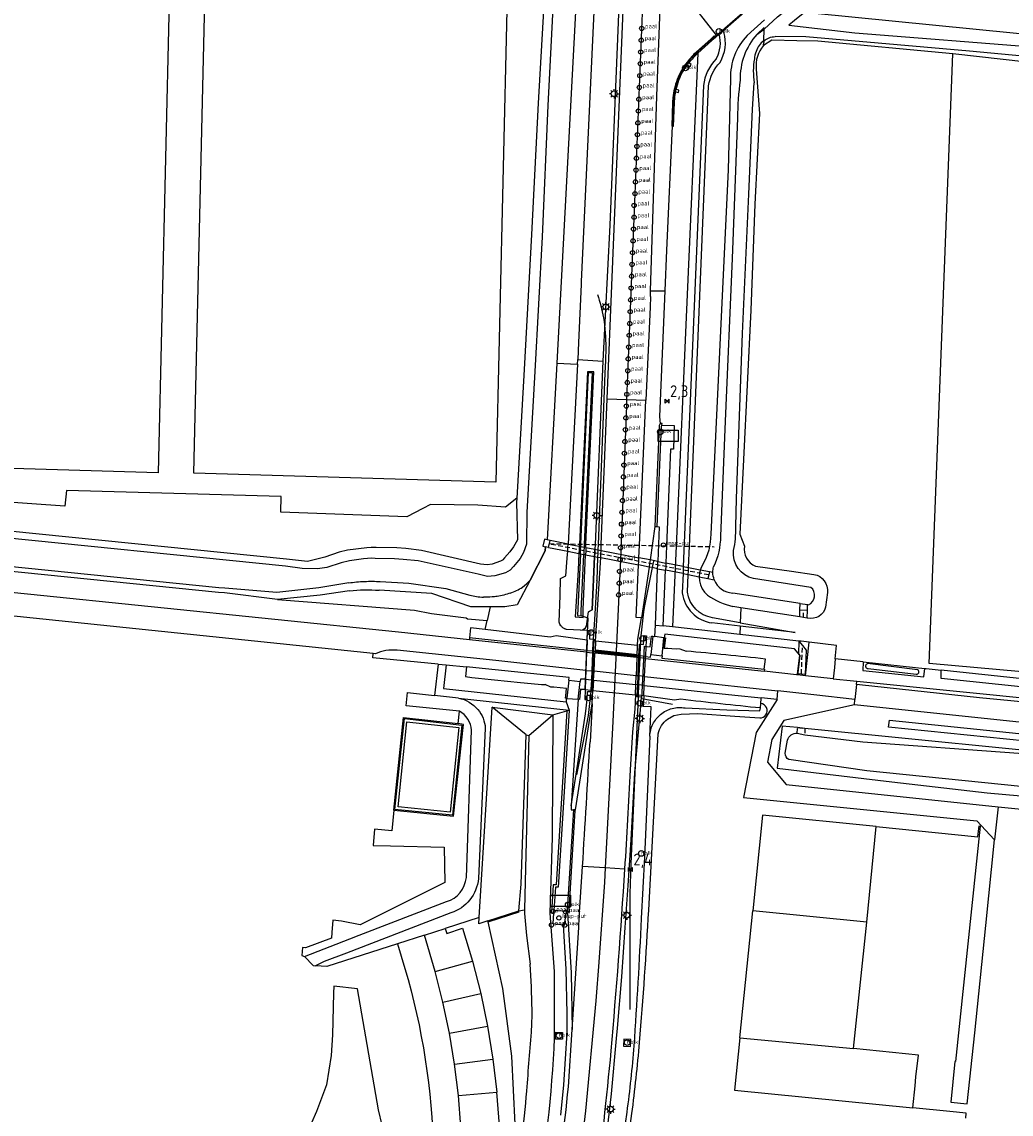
# Model space of a CAD drawing. Extents: x 165936 to 168762, y 445225 to 450407.
# Tile 52 of 68: x 168104 to 168313, y 448683 to 448915. Entities that reach past the tile are written whole.
import ezdxf
from ezdxf.enums import TextEntityAlignment as Align

# ---------------------------------------------------------------- set-up
doc = ezdxf.new("R2010")
doc.units = 0
doc.header["$LTSCALE"] = 4
doc.linetypes.add('STIPPELFIJN', pattern=[0.375, 0.25, -0.125])
doc.layers.get('0').update_dxf_attribs({"linetype": 'CONTINUOUS'})
for name, color, linetype in [('G_BTD', 3, 'CONTINUOUS'), ('G_KWDUPM1', 11, 'ByLayer'), ('G_OTD', 32, 'CONTINUOUS'), ('G_OWG', 6, 'CONTINUOUS'), ('G_OWGM1', 11, 'ByLayer'), ('G_OWT', 6, 'CONTINUOUS'), ('G_PND', 1, 'CONTINUOUS'), ('G_WGD', 7, 'CONTINUOUS'), ('G_WGDM1', 11, 'ByLayer'), ('G_WGI', 1, 'CONTINUOUS'), ('G_WTD', 5, 'CONTINUOUS'), ('LKWDUP', 5, 'CONTINUOUS'), ('LSHD', 3, 'CONTINUOUS'), ('LWGI', 7, 'CONTINUOUS'), ('PPALHM', 10, 'CONTINUOUS')]:
    doc.layers.add(name, color=color, linetype=linetype)
doc.layers.add('G_WGDM1_A1', color=11, linetype='CONTINUOUS', lineweight=70)
for name, color, linetype, true_color in [('PPAL', 7, 'CONTINUOUS', 0xbd2877), ('PPUT', 7, 'CONTINUOUS', 0xbd2877), ('PSTM', 7, 'CONTINUOUS', 0xde7233)]:
    doc.layers.add(name, color=color, linetype=linetype, true_color=true_color)
doc.styles.add('ISO', font='ISO')

# ---------------------------------------------------------------- blocks, each defined once
blk = doc.blocks.new('kolk')
at = {"color": 0}
blk.add_circle((0, 0), 0.6, dxfattribs=at)
at = {"color": 0, "linetype": 'Continuous', "style": 'ISO'}
blk.add_attdef('KOLK', (-0.04, -0.26), '', height=0.8, dxfattribs=at)
blk = doc.blocks.new('klok')
at = {"color": 0}
blk.add_circle((0, 0), 0.45, dxfattribs=at)
at = {"style": 'ISO'}
blk.add_attdef('KLOK', (0.7, 0), '', height=0.9, dxfattribs=at)
blk = doc.blocks.new('abri')
at = {"color": 0}
for p, q in [((-2.1, 1.2), (2.1, 1.2)), ((-2.1, -1.2), (-2.1, 1.2)), ((2.1, 1.2), (2.1, -1.2)), ((2.1, -1.2), (-2.1, -1.2))]:
    blk.add_line(p, q, dxfattribs=at)
at = {"color": 0, "linetype": 'Continuous', "style": 'ISO', "flags": 2}
blk.add_attdef('ABRI', text='', height=0.8, dxfattribs=at).set_placement((0, 0), align=Align.MIDDLE_CENTER)
blk = doc.blocks.new('kilometerpaal')
at = {"color": 0}
for p, q in [((-0.44, 0.44), (0.44, -0.44)), ((-0.44, -0.44), (-0.44, 0.44)), ((0.44, 0.44), (-0.44, -0.44)), ((0.44, -0.44), (0.44, 0.44))]:
    blk.add_line(p, q, dxfattribs=at)
at = {"color": 0, "style": 'ISO'}
blk.add_attdef('KILOMETERPAAL', (0.59, 0.87), '', height=2.5, dxfattribs=at)
blk = doc.blocks.new('verkeersteller')
at = {"color": 0}
blk.add_circle((0, 0), 0.45, dxfattribs=at)
at = {"color": 0, "style": 'ISO'}
blk.add_attdef('VERKEERSTELLER', (0.7, 0), '', height=0.9, dxfattribs=at)
blk = doc.blocks.new('lichtmast')
at = {"color": 0}
for p, q in [((-0.6, 0), (-1, 0)), ((-0.71, 0.71), (-0.42, 0.42)), ((0, 0.6), (0, 1)), ((0.42, 0.42), (0.71, 0.71)), ((0.6, 0), (1, 0)), ((-0.42, -0.42), (-0.71, -0.71)), ((0, -0.6), (0, -1)), ((0.42, -0.42), (0.71, -0.71))]:
    blk.add_line(p, q, dxfattribs=at)
blk.add_circle((0, 0), 0.6, dxfattribs=at)

msp = doc.modelspace()

# ---------------------------------------------------------------- linework, layer by layer
at = {"layer": 'G_BTD', "linetype": 'Continuous', "transparency": 33554687}
for points in [[(168132.645, 448819.199), (168068.572, 448821.104), (168070.945, 448921.125), (168134.981, 448919.288), (168132.645, 448819.199)], [(168204.262, 448817.218), (168140.189, 448819.123), (168142.562, 448919.144), (168206.598, 448917.307), (168204.262, 448817.218)], [(168208.704, 448813.827), (168206.256, 448811.958), (168200.426, 448812.388), (168190.359, 448812.508), (168188.737, 448811.652), (168185.372, 448809.867), (168158.623, 448810.912), (168158.73, 448814.218), (168113.187, 448815.467), (168112.869, 448812.156), (168098.782, 448813.158), (168088.048, 448814.017), (168073.405, 448816.453), (168043.878, 448818.209), (168023.607, 448818.953), (168016.707, 448825.293), (168013.579, 448826.86), (167982.334, 448827.784), (167956.203, 448828.422), (167931.913, 448829.437), (167901.994, 448829.69), (167877.436, 448830.553), (167858.982, 448831.327)], [(168157.938, 448792.333), (168186.97, 448790.126), (168190.564, 448789.378), (168197.918, 448788.447), (168198.223, 448788.277), (168202.383, 448787.903)], [(168203.013, 448790.807), (168202.383, 448787.903)], [(168202.004, 448785.97), (168202.383, 448787.903)], [(168223.602, 448783.719), (168223.689, 448785.791)], [(168389.453, 448767.756), (168389.657, 448767.712), (168389.847, 448767.628), (168390.015, 448767.505), (168390.154, 448767.35), (168390.258, 448767.17), (168390.322, 448766.971), (168390.343, 448766.764), (168390.321, 448766.557), (168390.256, 448766.36), (168390.151, 448766.18), (168390.011, 448766.026), (168389.842, 448765.904), (168389.651, 448765.821), (168389.447, 448765.778), (168389.239, 448765.78), (168365.483, 448768.642), (168298.637, 448775.593), (168298.677, 448777.361)], [(168235.607, 448771.927), (168235.485, 448769.667)], [(168263.863, 448771.15), (168259.447, 448764.134), (168256.766, 448750.399), (168306.202, 448745.448), (168309.999, 448741.431)], [(168196.227, 448766.069), (168196.517, 448768.679)], [(168200.685, 448724.919), (168203.482, 448769.502)], [(168210.659, 448763.648), (168203.482, 448769.502)], [(168203.482, 448769.502), (168216.314, 448767.925)], [(168240.612, 448766.992), (168241.98, 448767.745), (168243.51, 448768.054), (168247.044, 448768.195), (168254.889, 448767.632), (168260.206, 448767.25)], [(168244.369, 448769.367), (168253.208, 448768.996), (168260.193, 448768.726), (168260.321, 448769.361)], [(168209.101, 448726.359), (168209.592, 448731.983), (168210.659, 448763.648)], [(168210.659, 448763.648), (168211.254, 448763.535)], [(168236.667, 448726.509), (168238.689, 448763.886)], [(168182.627, 448747.679), (168182.22, 448743.313), (168178.546, 448743.636), (168178.218, 448740.221), (168181.922, 448740.125), (168193.292, 448739.829), (168193.442, 448732.328), (168175.442, 448723.404), (168171.491, 448724.162), (168169.685, 448724.357), (168169.491, 448721.757), (168169.41, 448720.535), (168163.91, 448718.527), (168163.268, 448718.59), (168163.081, 448716.915), (168163.663, 448716.686)], [(168310.724, 448748.415), (168309.999, 448741.431)], [(168284.867, 448744.224), (168260.788, 448746.622), (168258.736, 448726.374)], [(168282.933, 448723.964), (168284.867, 448744.224)], [(168284.867, 448744.224), (168306.441, 448742.063), (168306.684, 448744.364), (168306.94, 448744.337), (168301.67, 448694.423), (168301.574, 448694.433), (168300.679, 448685.766), (168304.172, 448685.443), (168305.783, 448700.455), (168308.11, 448723.218), (168309.999, 448741.431)], [(168202.567, 448724.251), (168209.101, 448726.359)], [(168202.641, 448724.021), (168209.181, 448726.131), (168209.101, 448726.359)], [(168209.101, 448726.359), (168210.348, 448726.595)], [(168255.988, 448699.406), (168258.736, 448726.374)], [(168282.933, 448723.964), (168258.736, 448726.374)], [(168280.097, 448697.132), (168282.933, 448723.964)], [(168183.42, 448719.342), (168168.381, 448714.562), (168166.032, 448714.68)], [(168255.988, 448699.406), (168254.87, 448688.295), (168292.677, 448684.587)], [(168255.988, 448699.406), (168280.097, 448697.132)], [(168292.677, 448684.587), (168293.162, 448689.252), (168293.322, 448691.186), (168293.818, 448695.777), (168280.097, 448697.132)], [(168303.888, 448682.376), (168303.991, 448683.484), (168300.506, 448683.815), (168292.677, 448684.587)], [(168198.073, 448522.082), (168205.379, 448545.998), (168209.497, 448560.68), (168213.898, 448578.118), (168219.362, 448601.827), (168224.089, 448624.267), (168227.427, 448642.112), (168227.911, 448645.225), (168233.075, 448683.358)]]:
    msp.add_lwpolyline(points, dxfattribs=at)
for points in [[(168261.607, 448769.455, 0.256784), (168260.401, 448770.308)], [(168237.544, 448765.93, -0.1030044), (168239.179, 448767.983)], [(168239.179, 448767.983, -0.1085091), (168241.622, 448769.244)], [(168241.622, 448769.244, -0.1081131), (168244.369, 448769.367)], [(168260.206, 448767.25, 0.2502378), (168261.49, 448767.911)], [(168261.49, 448767.911, 0.2713852), (168261.607, 448769.455)], [(168236.868, 448763.395, -0.103268), (168237.544, 448765.93)], [(168238.689, 448763.886, -0.0911942), (168239.367, 448765.615)], [(168239.367, 448765.615, -0.0907708), (168240.612, 448766.992)], [(168234.713, 448698.455, 0.0067745), (168236.667, 448726.509)], [(168233.075, 448683.358, 0.012588), (168234.713, 448698.455)]]:
    msp.add_lwpolyline(points, format="xyb", dxfattribs=at)
at = {"layer": 'G_KWDUPM1', "transparency": 33554687}
for points in [[(168219.476, 448802.597), (168221.854, 448802.135)], [(168219.556, 448804.126), (168221.926, 448803.665)], [(168221.926, 448803.665), (168222.23, 448803.606)], [(168222.23, 448803.606), (168222.965, 448803.463)], [(168223.323, 448803.393), (168222.965, 448803.463)], [(168223.323, 448803.393), (168225.233, 448803.021)], [(168225.233, 448803.021), (168225.881, 448802.895), (168226.551, 448802.765)], [(168226.551, 448802.765), (168234.581, 448801.202)], [(168221.854, 448802.135), (168222.161, 448802.076)], [(168222.161, 448802.076), (168222.895, 448801.933)], [(168223.254, 448801.863), (168222.895, 448801.933)], [(168223.254, 448801.863), (168225.169, 448801.492)], [(168225.169, 448801.492), (168225.82, 448801.365), (168226.483, 448801.236)], [(168226.483, 448801.236), (168234.514, 448799.676)], [(168236.961, 448800.739), (168234.581, 448801.202)], [(168238.604, 448800.419), (168236.961, 448800.739)], [(168238.604, 448800.419), (168240.288, 448800.091)], [(168236.736, 448799.245), (168234.514, 448799.676)], [(168238.542, 448798.894), (168237.403, 448799.115), (168236.736, 448799.245)], [(168238.542, 448798.894), (168240.225, 448798.567)], [(168243.928, 448797.848), (168240.225, 448798.567)], [(168243.991, 448799.37), (168240.288, 448800.091)], [(168243.928, 448797.848), (168245.033, 448797.633)], [(168243.991, 448799.37), (168245.096, 448799.155)], [(168245.096, 448799.155), (168247.596, 448798.669), (168249.532, 448798.292)], [(168249.532, 448798.292), (168249.373, 448797.556), (168249.214, 448796.821)], [(168249.532, 448798.292), (168250.256, 448798.135)], [(168245.033, 448797.633), (168247.343, 448797.184), (168249.214, 448796.821)], [(168249.214, 448796.821), (168250.559, 448796.53)], [(168268.719, 448790.16), (168268.748, 448791.524)], [(168270.306, 448790.126), (168270.331, 448791.279)], [(168268.666, 448788.676), (168268.719, 448790.16)], [(168268.719, 448790.16), (168270.306, 448790.126)], [(168270.246, 448788.432), (168270.306, 448790.126)], [(168268.482, 448783.533), (168268.386, 448780.862)], [(168268.482, 448783.533), (168269.242, 448782.575), (168270.003, 448781.616)], [(168270.003, 448781.616), (168269.822, 448776.521)], [(168268.386, 448780.862), (168268.677, 448780.498), (168268.242, 448776.841)], [(168268.242, 448776.841), (168268.236, 448776.67)], [(168268.236, 448776.67), (168268.329, 448776.661), (168269.029, 448776.596), (168269.822, 448776.521)]]:
    msp.add_lwpolyline(points, dxfattribs=at)
at = {"layer": 'G_OTD', "linetype": 'Continuous', "transparency": 33554687}
for points in [[(168362.599, 448901.146), (168356.453, 448814.761), (168354.177, 448805.942), (168353.706, 448773.641), (168296.134, 448778.803), (168301.109, 448908.035)], [(168282.103, 448779.122), (168276.192, 448779.75)], [(168295.186, 448777.733), (168295.494, 448777.7), (168298.677, 448777.361)], [(168365.656, 448770.224), (168361.914, 448770.623), (168353.675, 448771.501), (168298.677, 448777.361)], [(168182.627, 448747.679), (168184.648, 448767.312), (168196.227, 448766.069)], [(168182.627, 448747.679), (168195.228, 448746.438), (168197.368, 448765.878), (168196.227, 448766.069)], [(168194.53, 448747.257), (168183.501, 448748.428), (168185.377, 448766.403), (168196.426, 448765.236), (168194.53, 448747.257)], [(168200.685, 448724.919), (168193.519, 448722.603)], [(168202.567, 448724.251), (168200.603, 448723.617), (168200.685, 448724.919)], [(168202.641, 448724.021), (168202.567, 448724.251)], [(168202.572, 448667.841), (168208.065, 448669.066), (168207.966, 448669.306), (168207.745, 448669.304), (168208.316, 448681.12), (168207.654, 448695.514), (168205.694, 448709.892), (168202.641, 448724.021)], [(168189.104, 448721.17), (168183.42, 448719.342)], [(168183.42, 448719.342), (168184.965, 448714.141)]]:
    msp.add_lwpolyline(points, dxfattribs=at)
msp.add_lwpolyline([(168184.965, 448714.141, -0.0665992), (168190.974, 448675.177)], format="xyb", dxfattribs=at)
at = {"layer": 'G_OWG', "linetype": 'Continuous', "transparency": 33554687}
for points in [[(168226.135, 448940.958), (168231.232, 448940.958), (168230.018, 448911.296), (168228.388, 448871.701), (168226.897, 448842.872)], [(168252.241, 448913.015), (168261.459, 448921.126)], [(168251.54, 448912.398), (168251.445, 448912.314), (168251.028, 448911.979)], [(168252.241, 448913.015), (168251.54, 448912.398)], [(168251.54, 448912.398), (168251.563, 448912.318), (168251.586, 448912.239)], [(168252.343, 448912.906), (168252.241, 448913.015)], [(168252.585, 448912.647), (168252.343, 448912.906)], [(168247.048, 448908.174), (168244.588, 448852.233), (168242.651, 448808.401), (168241.685, 448786.546)], [(168247.064, 448908.527), (168247.048, 448908.174)], [(168248.243, 448901.313), (168243.991, 448799.37)], [(168245.096, 448799.155), (168245.284, 448803.658), (168249.355, 448901.269)], [(168221.62, 448843.219), (168226.897, 448842.872)], [(168226.897, 448842.872), (168225.275, 448804.032), (168225.233, 448803.021)], [(168223.323, 448803.393), (168223.353, 448804.068), (168224.992, 448840.641), (168223.669, 448840.643), (168221.946, 448804.094), (168221.926, 448803.665)], [(168222.23, 448803.606), (168222.252, 448804.088), (168223.9, 448840.461), (168224.648, 448840.426), (168222.993, 448804.075), (168222.965, 448803.463)], [(168239.467, 448829.343), (168239.482, 448829.67)], [(168237.965, 448807.836), (168238.403, 448807.817)], [(168217.865, 448793.187), (168217.97, 448796.784), (168219.052, 448797.344), (168219.397, 448801.11), (168219.476, 448802.597)], [(168221.926, 448803.665), (168221.89, 448802.9), (168221.854, 448802.135)], [(168222.161, 448802.076), (168222.196, 448802.841), (168222.23, 448803.606)], [(168222.965, 448803.463), (168222.93, 448802.698), (168222.895, 448801.933)], [(168223.323, 448803.393), (168223.289, 448802.628), (168223.254, 448801.863)], [(168225.169, 448801.492), (168225.201, 448802.256), (168225.233, 448803.021)], [(168221.854, 448802.135), (168221.687, 448798.589), (168221.091, 448788.684), (168222.773, 448788.554), (168222.732, 448790.209), (168223.254, 448801.863)], [(168222.161, 448802.076), (168221.568, 448788.984), (168222.334, 448788.93), (168222.35, 448789.961), (168222.895, 448801.933)], [(168223.457, 448786.732), (168223.9, 448789.761), (168224.698, 448790.205), (168225.169, 448801.492)], [(168243.928, 448797.848), (168243.758, 448793.768)], [(168243.991, 448799.37), (168243.96, 448798.609), (168243.928, 448797.848)], [(168245.033, 448797.633), (168245.064, 448798.394), (168245.096, 448799.155)], [(168244.877, 448793.909), (168245.033, 448797.633)], [(168222.223, 448785.872), (168219.238, 448786.032), (168218.979, 448786.098), (168218.932, 448786.116), (168218.791, 448786.172), (168218.693, 448786.223), (168218.612, 448786.265), (168218.444, 448786.375), (168218.414, 448786.399), (168218.288, 448786.503), (168218.147, 448786.647), (168218.065, 448786.749), (168218.021, 448786.804), (168217.912, 448786.974), (168217.898, 448787.003), (168217.871, 448787.055), (168217.822, 448787.154), (168217.794, 448787.228), (168217.766, 448787.303), (168217.751, 448787.343), (168217.7, 448787.538), (168217.865, 448793.187)], [(168256.167, 448790.606), (168256.068, 448787.431)], [(168202.004, 448785.97), (168198.892, 448786.328), (168198.661, 448784.228)], [(168256.045, 448786.702), (168250.055, 448787.402)], [(168256.068, 448787.431), (168250.182, 448788.488)], [(168256.045, 448786.702), (168255.991, 448784.95)], [(168256.068, 448787.431), (168267.727, 448785.336), (168256.045, 448786.702)], [(168223.602, 448783.719), (168217.042, 448784.655), (168215.752, 448784.39), (168202.004, 448785.97)], [(168223.689, 448785.791), (168222.223, 448785.872)], [(168223.689, 448785.791), (168224.189, 448785.77), (168224.115, 448784.016), (168224.884, 448783.984), (168225.014, 448783.979), (168224.997, 448783.572), (168224.907, 448781.427)], [(168234.59, 448780.401), (168234.681, 448782.548), (168234.695, 448782.879), (168234.874, 448782.865), (168235.566, 448782.812), (168235.655, 448784.727), (168236.16, 448784.664), (168236.06, 448782.402)], [(168236.06, 448782.402), (168236.976, 448782.299), (168237.211, 448784.589), (168237.5, 448784.561)], [(168240.028, 448784.242), (168240.179, 448784.239), (168239.94, 448782.077), (168243.271, 448781.883), (168244.566, 448781.402)], [(168239.948, 448784.252), (168240.028, 448784.242)], [(168223.602, 448783.719), (168223.512, 448781.575)], [(168236.06, 448782.402), (168235.967, 448780.256)], [(168224.891, 448781.049), (168224.729, 448777.186)], [(168224.907, 448781.427), (168224.891, 448781.049)], [(168234.411, 448776.166), (168234.574, 448780.022)], [(168234.574, 448780.022), (168234.59, 448780.401)], [(168261.156, 448777.578), (168261.414, 448779.728)], [(168198.033, 448778.071), (168197.786, 448776.001)], [(168224.729, 448777.186), (168224.649, 448775.287)], [(168223.254, 448775.435), (168223.164, 448773.269)], [(168224.649, 448775.287), (168224.559, 448773.119)], [(168234.331, 448774.264), (168234.411, 448776.166)], [(168219.316, 448771.414), (168219.012, 448771.45), (168219.072, 448771.938), (168219.238, 448773.479), (168216.564, 448773.758), (168215.916, 448773.796), (168214.682, 448774.306)], [(168223.164, 448773.269), (168222.223, 448773.371), (168221.985, 448771.166), (168221.71, 448771.195)], [(168223.164, 448773.269), (168223.084, 448771.148), (168223.584, 448771.13)], [(168223.584, 448771.13), (168223.649, 448772.86), (168224.364, 448772.846), (168224.547, 448772.842), (168224.559, 448773.119)], [(168234.238, 448772.075), (168234.331, 448774.264)], [(168235.607, 448771.927), (168235.702, 448774.119)], [(168220.236, 448748.636), (168221.135, 448754.402), (168222.563, 448763.558), (168223.28, 448768.099), (168223.584, 448771.13)], [(168234.995, 448769.723), (168235.11, 448771.662), (168234.388, 448771.741), (168234.225, 448771.759), (168234.238, 448772.075)], [(168243.474, 448771.218), (168242.141, 448771.008), (168235.607, 448771.927)], [(168260.321, 448769.361), (168260.401, 448770.308)], [(168260.401, 448770.308), (168260.49, 448771.374), (168260.5, 448771.49)], [(168211.254, 448763.535), (168216.314, 448767.925)], [(168216.314, 448767.925), (168216.192, 448741.95), (168215.692, 448725.873), (168216.634, 448713.474), (168216.64, 448699.38)], [(168219.294, 448768.746), (168218.279, 448752.47), (168217.001, 448731.872), (168216.406, 448731.887), (168216.036, 448725.925), (168216.535, 448725.893)], [(168216.314, 448767.925), (168219.294, 448768.746)], [(168219.294, 448768.746), (168219.804, 448768.886)], [(168227.214, 448674.047), (168228.735, 448687.528), (168229.853, 448699.25), (168230.037, 448701.44), (168230.918, 448712.37), (168231.693, 448722.804), (168232.306, 448731.724), (168232.918, 448741.404), (168233.721, 448755.695), (168234.995, 448769.723)], [(168235.485, 448769.667), (168234.995, 448769.723)], [(168236.868, 448763.395), (168237.19, 448769.579), (168235.485, 448769.667)], [(168211.254, 448763.535), (168210.469, 448732.578), (168210.348, 448726.595)], [(168236.868, 448763.395), (168235.789, 448737.722), (168235.027, 448724.737)], [(168221.11, 448747.753), (168220.697, 448747.774)], [(168210.348, 448726.595), (168210.332, 448725.796), (168210.737, 448721.121), (168211.519, 448715.013)], [(168216.535, 448725.893), (168216.566, 448726.392)], [(168219.162, 448726.223), (168219.141, 448725.934)], [(168218.578, 448723.339), (168216.393, 448723.609), (168216.535, 448725.893)], [(168218.578, 448723.339), (168218.81, 448723.31), (168219.141, 448725.934)], [(168219.287, 448725.919), (168219.141, 448725.934)], [(168217.988, 448683.033), (168218.648, 448689.474), (168219.355, 448700.513), (168219.389, 448701.723), (168219.34, 448704.478), (168219.138, 448713.949), (168218.578, 448723.339)], [(168218.393, 448700.575), (168218.374, 448699.125), (168216.924, 448699.143), (168216.943, 448700.593), (168218.393, 448700.575)], [(168232.832, 448699.063), (168231.383, 448699.12), (168231.325, 448697.671), (168232.774, 448697.614), (168232.832, 448699.063)]]:
    msp.add_lwpolyline(points, dxfattribs=at)
for points in [[(168250.981, 448907.01, 0.1948551), (168251.586, 448912.239)], [(168251.777, 448906.239, 0.2069056), (168252.585, 448912.647)], [(168250.981, 448907.01, 0.1619686), (168248.243, 448901.313)], [(168249.355, 448901.269, -0.1590341), (168251.777, 448906.239)], [(168239.482, 448829.67, 0.1529711), (168239.149, 448829.609)], [(168243.758, 448793.768, 0.3353865), (168250.055, 448787.402)], [(168250.182, 448788.488, -0.334329), (168244.877, 448793.909)], [(168222.223, 448785.872, 0.2998909), (168223.457, 448786.732)], [(168261.414, 448779.728, 0.006406), (168244.566, 448781.402)], [(168197.786, 448776.001, 0.0046518), (168208.762, 448774.828)], [(168208.762, 448774.828, 0.0047228), (168214.682, 448774.306)], [(168260.321, 448769.361, -0.0069455), (168243.474, 448771.218)], [(168219.287, 448725.919, 0.0660015), (168219.425, 448725.932)], [(168235.027, 448724.737, -0.0082988), (168233.485, 448697.737)], [(168211.912, 448705.436, 0.0118007), (168211.519, 448715.013)], [(168211.769, 448700.608, 0.0234091), (168211.912, 448705.436)], [(168210.735, 448687.386, 0.0007517), (168211.769, 448700.608)], [(168216.64, 448699.38, -0.0287), (168212.785, 448663.525)], [(168233.485, 448697.737, -0.0158274), (168231.992, 448683.645)], [(168210.569, 448685.552, 0.0054083), (168210.735, 448687.386)], [(168209.446, 448674.967, 0.0021784), (168210.569, 448685.552)], [(168231.992, 448683.645, -0.0009002), (168226.718, 448645.993)]]:
    msp.add_lwpolyline(points, format="xyb", dxfattribs=at)
at = {"layer": 'G_OWGM1', "transparency": 33554687}
for points in [[(168234.262, 448782.592), (168225.392, 448783.53)], [(168223.512, 448781.575), (168224.76, 448781.443), (168224.907, 448781.427)], [(168224.907, 448781.427), (168225.278, 448781.388)], [(168234.59, 448780.401), (168234.177, 448780.445)], [(168235.967, 448780.256), (168234.755, 448780.384), (168234.59, 448780.401)], [(168223.164, 448773.269), (168224.397, 448773.136), (168224.559, 448773.119)], [(168224.559, 448773.119), (168224.837, 448773.089)], [(168224.837, 448773.089), (168233.848, 448772.117)], [(168234.238, 448772.075), (168233.848, 448772.117)], [(168235.607, 448771.927), (168234.402, 448772.057), (168234.238, 448772.075)]]:
    msp.add_lwpolyline(points, dxfattribs=at)
at = {"layer": 'G_OWT', "linetype": 'Continuous', "transparency": 33554687}
for points in [[(168226.135, 448940.958), (168225.881, 448935.102), (168222.358, 448859.793), (168222.328, 448859.159), (168221.753, 448846.87), (168221.62, 448843.219)], [(168214.593, 448922.166), (168213.203, 448897.621), (168211.816, 448869.733), (168210.218, 448841.148), (168208.704, 448813.827)], [(168278.087, 448922.735), (168271.196, 448916.775), (168365.927, 448907.334), (168479.974, 448897.689), (168573.686, 448889.855), (168685.686, 448879.91)], [(168261.196, 448915.251), (168257.514, 448911.945)], [(168262.762, 448910.975), (168261.024, 448909.821)], [(168261.024, 448909.821), (168261.024, 448909.83), (168261.044, 448910.44)], [(168261.057, 448910.842), (168261.044, 448910.44)], [(168301.109, 448908.035), (168272.478, 448910.736), (168268.083, 448910.844), (168262.762, 448910.975)], [(168362.599, 448901.146), (168301.109, 448908.035)], [(168259.468, 448904.792), (168260.169, 448895.436), (168259.141, 448876.146), (168258.286, 448853.706), (168255.972, 448806.211), (168256.95, 448803.662)], [(168253.978, 448902.76), (168253.531, 448883.454), (168249.803, 448806.188)], [(168217.155, 448842.442), (168221.57, 448842.267)], [(168221.57, 448842.267), (168219.557, 448804.139), (168219.556, 448804.126)], [(168221.57, 448842.267), (168221.62, 448843.219)], [(168205.617, 448800.723), (168205.198, 448800.459), (168203.479, 448799.856), (168202.424, 448799.701), (168200.963, 448799.828), (168188.489, 448802.762), (168185.146, 448803.16), (168183.258, 448803.283), (168178.832, 448803.398), (168177.831, 448803.398), (168176.858, 448803.33), (168172.777, 448802.805), (168171, 448802.406), (168167.977, 448801.31), (168164.277, 448800.423), (168159.843, 448800.909), (168094.071, 448807.584), (167968.184, 448820.298), (167858.982, 448831.327)], [(168157.938, 448792.333), (168146.682, 448793.751), (168145.415, 448793.865), (167956.72, 448812.973)], [(168208.704, 448813.827), (168208.652, 448812.892), (168208.801, 448805.042), (168207.952, 448803.551), (168207.192, 448802.484), (168206.091, 448801.165), (168205.724, 448800.791), (168205.617, 448800.723)], [(168215.749, 448804.867), (168215.157, 448805.002)], [(168215.411, 448803.387), (168215.749, 448804.867)], [(168219.556, 448804.126), (168215.749, 448804.867)], [(168215.411, 448803.387), (168214.796, 448803.532)], [(168215.411, 448803.387), (168219.476, 448802.597)], [(168219.476, 448802.597), (168219.516, 448803.362), (168219.556, 448804.126)], [(168259.292, 448799.426), (168266.951, 448798.333), (168271.677, 448797.692)], [(168211.483, 448796.47), (168208.753, 448791.21), (168206.113, 448790.802), (168203.013, 448790.807)], [(168173.211, 448794.212), (168166.963, 448793.26), (168157.938, 448792.333)], [(168203.013, 448790.807), (168198.937, 448790.814), (168190.645, 448793.621), (168179.521, 448794.314)], [(168274.525, 448793.815), (168274.142, 448790.723)], [(168256.167, 448790.606), (168254.522, 448790.86)], [(168268.666, 448788.676), (168256.167, 448790.606)], [(168270.246, 448788.432), (168269.456, 448788.554), (168268.666, 448788.676)], [(168270.37, 448788.413), (168270.246, 448788.432)], [(168282.103, 448779.122), (168282.018, 448777.334), (168294.97, 448775.977), (168295.186, 448777.733)], [(168282.103, 448779.122), (168295.186, 448777.733)], [(168280.262, 448770.055), (168265.266, 448766.672), (168262.771, 448762.662), (168261.841, 448757.85), (168265.774, 448753.162), (168310.724, 448748.415)], [(168463.433, 448745.564), (168439.231, 448747.997), (168414.118, 448751.487), (168387.562, 448753.958), (168334.984, 448758.477), (168269.771, 448765.033), (168268.186, 448765.192), (168264.915, 448765.521), (168263.866, 448756.595), (168288.177, 448753.737), (168308.386, 448751.361), (168315.568, 448750.726), (168318.538, 448750.342)], [(168287.52, 448765.268), (168287.675, 448766.766), (168441.99, 448750.849), (168441.749, 448749.61), (168287.52, 448765.268)], [(168310.724, 448748.415), (168316.387, 448747.848)]]:
    msp.add_lwpolyline(points, dxfattribs=at)
for points in [[(168257.514, 448911.945, 0.1961629), (168253.978, 448902.76)], [(168261.024, 448909.821, 0.2151647), (168259.468, 448904.792)], [(168249.803, 448806.188, -0.1341969), (168248.085, 448799.719)], [(168256.95, 448803.662, 0.3404902), (168259.292, 448799.426)], [(168248.085, 448799.719, 0.3720492), (168249.136, 448793.249)], [(168271.677, 448797.692, -0.405496), (168274.525, 448793.815)], [(168173.211, 448794.212, -0.0532503), (168179.521, 448794.314)], [(168249.136, 448793.249, 0.0863175), (168254.522, 448790.86)], [(168274.142, 448790.723, -0.4126425), (168270.37, 448788.413)]]:
    msp.add_lwpolyline(points, format="xyb", dxfattribs=at)
at = {"layer": 'G_PND', "linetype": 'Continuous', "transparency": 33554687}
for points in [[(168189.104, 448721.17), (168193.519, 448722.603)], [(168193.519, 448722.603), (168193.856, 448721.564), (168197.176, 448722.644), (168199.28, 448715.672)], [(168191.394, 448713.465), (168189.104, 448721.17)], [(168191.394, 448713.465), (168199.28, 448715.672)], [(168199.28, 448715.672), (168201.026, 448708.819)], [(168193.034, 448706.987), (168191.394, 448713.465)], [(168193.034, 448706.987), (168201.026, 448708.819)], [(168201.026, 448708.819), (168202.475, 448701.897)], [(168194.407, 448700.446), (168193.034, 448706.987)], [(168194.407, 448700.446), (168202.475, 448701.897)], [(168202.475, 448701.897), (168203.625, 448694.919)], [(168195.497, 448693.845), (168194.407, 448700.446)], [(168195.497, 448693.845), (168203.625, 448694.919)], [(168196.302, 448687.211), (168195.497, 448693.845)], [(168203.625, 448694.919), (168204.474, 448687.898)], [(168196.302, 448687.211), (168204.474, 448687.898)], [(168196.804, 448680.543), (168196.302, 448687.211)], [(168205.019, 448680.848), (168204.474, 448687.898)]]:
    msp.add_lwpolyline(points, dxfattribs=at)
at = {"layer": 'G_WGD', "linetype": 'Continuous', "transparency": 33554687}
for points in [[(168227.875, 448834.936), (168231.054, 448912.16), (168231.973, 448934.612)], [(168236.026, 448934.446), (168235.368, 448918.419), (168231.97, 448834.767)], [(168237.042, 448857.84), (168238.339, 448899.055), (168239.241, 448921.571), (168240.003, 448921.592)], [(168251.028, 448911.979), (168244.607, 448920.291)], [(168251.028, 448911.979), (168250.681, 448911.731), (168249.902, 448911.059), (168247.064, 448908.527)], [(168247.064, 448908.527), (168246.887, 448908.369)], [(168241.921, 448898.728), (168241.853, 448897.777), (168241.673, 448892.717)], [(168240.141, 448857.771), (168240.512, 448866.454), (168241.673, 448892.717)], [(168237.002, 448856.573), (168236.938, 448854.358), (168236.062, 448834.599)], [(168237.002, 448856.573), (168237.042, 448857.84)], [(168237.042, 448857.84), (168240.141, 448857.771)], [(168239.149, 448829.609), (168239.004, 448831.168), (168239.145, 448834.472), (168240.141, 448857.771)], [(168226.551, 448802.765), (168226.602, 448804.007), (168227.875, 448834.936)], [(168227.875, 448834.936), (168231.97, 448834.767)], [(168231.97, 448834.767), (168231.915, 448833.407), (168230.64, 448800.806), (168229.068, 448766.498), (168227.432, 448735.454)], [(168231.97, 448834.767), (168236.062, 448834.599)], [(168234.581, 448801.202), (168234.699, 448803.856), (168236.062, 448834.599)], [(168238.854, 448829.074), (168237.965, 448807.836)], [(168239.467, 448829.343), (168239.462, 448829.238), (168239.347, 448829.186), (168239.264, 448829.031), (168238.403, 448807.817)], [(168239.467, 448829.343), (168242.066, 448829.249), (168241.877, 448824.258), (168241.286, 448824.25), (168240.439, 448803.749), (168240.288, 448800.091)], [(168198.627, 448783.821), (168183.622, 448785.423), (168000, 448804.263), (167975.718, 448806.754), (167815.323, 448823.741), (167809.669, 448824.313)], [(168178.226, 448780.88), (168000, 448799.45), (167989.524, 448800.542), (167979.444, 448801.55), (167961.38, 448803.588), (167898.596, 448810.102), (167897.327, 448810.234), (167835.642, 448816.634), (167830.694, 448817.354), (167830.55, 448817.383), (167828.146, 448817.863)], [(168237.965, 448807.836), (168236.961, 448800.739)], [(168238.403, 448807.817), (168238.903, 448807.785), (168238.604, 448800.419)], [(168226.483, 448801.236), (168226.499, 448801.503), (168226.519, 448802), (168226.551, 448802.765)], [(168225.392, 448783.53), (168226.483, 448801.236)], [(168234.514, 448799.676), (168234.547, 448800.439), (168234.581, 448801.202)], [(168236.961, 448800.739), (168236.848, 448799.992), (168236.736, 448799.245)], [(168238.542, 448798.894), (168238.573, 448799.656), (168238.604, 448800.419)], [(168235.106, 448788.448), (168234.021, 448788.566), (168234.514, 448799.676)], [(168236.736, 448799.245), (168235.106, 448788.448)], [(168238.057, 448786.954), (168238.542, 448798.894)], [(168239.737, 448786.766), (168240.225, 448798.567)], [(168240.288, 448800.091), (168240.256, 448799.329), (168240.225, 448798.567)], [(168234.262, 448782.592), (168234.315, 448783.932), (168235.106, 448788.448)], [(168237.958, 448784.503), (168238.057, 448786.954)], [(168238.057, 448786.954), (168239.737, 448786.766)], [(168241.685, 448786.546), (168239.737, 448786.763), (168239.737, 448786.766)], [(168255.991, 448784.95), (168241.685, 448786.546)], [(168198.661, 448784.228), (168198.627, 448783.821)], [(168223.512, 448781.575), (168198.661, 448784.228)], [(168237.5, 448784.561), (168237.09, 448780.678)], [(168237.5, 448784.561), (168237.958, 448784.503)], [(168239.891, 448784.26), (168237.958, 448784.503)], [(168239.494, 448780.412), (168239.891, 448784.26)], [(168239.891, 448784.26), (168239.948, 448784.252)], [(168268.172, 448776.364), (168268.204, 448776.633), (168268.674, 448780.54), (168267.555, 448781.921), (168240.035, 448785.024), (168239.948, 448784.252)], [(168270.703, 448783.306), (168268.964, 448783.511), (168268.46, 448783.56), (168255.991, 448784.95)], [(168223.496, 448781.197), (168198.627, 448783.821)], [(168225.392, 448783.53), (168225.278, 448781.388)], [(168234.177, 448780.445), (168234.262, 448782.592)], [(168269.906, 448776.176), (168270.703, 448783.306)], [(168276.192, 448779.75), (168276.477, 448782.624), (168270.703, 448783.306)], [(168191.985, 448778.655), (168178.142, 448779.992), (168178.226, 448780.88)], [(168178.697, 448780.831), (168178.226, 448780.88)], [(168223.334, 448777.333), (168204.211, 448779.411), (168183.287, 448781.583)], [(168223.496, 448781.197), (168223.334, 448777.333)], [(168223.512, 448781.575), (168223.496, 448781.197)], [(168225.053, 448777.152), (168225.258, 448781.01)], [(168225.278, 448781.388), (168225.258, 448781.01)], [(168234.162, 448780.065), (168234.01, 448776.209)], [(168234.177, 448780.445), (168234.162, 448780.065)], [(168235.784, 448776.022), (168235.951, 448779.876)], [(168235.951, 448779.876), (168235.967, 448780.256)], [(168235.951, 448779.876), (168260.419, 448777.259), (168261.146, 448777.18)], [(168235.967, 448780.256), (168237.044, 448780.163), (168237.09, 448780.678)], [(168237.09, 448780.678), (168239.494, 448780.412)], [(168239.494, 448780.412), (168239.44, 448779.892), (168261.156, 448777.578)], [(168276.192, 448779.75), (168276.015, 448777.965), (168275.774, 448775.54)], [(168191.985, 448778.655), (168191.24, 448772.01)], [(168191.985, 448778.655), (168193.677, 448778.49)], [(168193.677, 448778.49), (168193.125, 448773.516), (168219.115, 448770.665)], [(168193.677, 448778.49), (168198.033, 448778.071)], [(168219.727, 448775.234), (168219.787, 448775.794), (168200.016, 448777.86), (168198.033, 448778.071)], [(168223.334, 448777.333), (168223.254, 448775.435)], [(168224.952, 448775.255), (168225.053, 448777.152)], [(168261.156, 448777.578), (168261.194, 448777.574), (168261.146, 448777.18)], [(168268.172, 448776.364), (168267.989, 448776.384), (168261.146, 448777.18)], [(168219.727, 448775.234), (168219.316, 448771.414)], [(168219.727, 448775.234), (168222.108, 448774.98)], [(168221.71, 448771.195), (168222.108, 448774.98)], [(168223.254, 448775.435), (168222.163, 448775.502), (168222.108, 448774.98)], [(168224.952, 448775.255), (168224.837, 448773.089)], [(168233.935, 448774.306), (168234.01, 448776.209)], [(168235.702, 448774.119), (168235.784, 448776.022)], [(168235.784, 448776.022), (168250.916, 448774.439), (168264.012, 448772.977)], [(168269.906, 448776.176), (168268.172, 448776.364)], [(168275.774, 448775.54), (168269.906, 448776.176)], [(168275.774, 448775.54), (168280.058, 448775.101), (168280.784, 448775.028)], [(168280.709, 448774.312), (168280.784, 448775.028)], [(168280.784, 448775.028), (168361.784, 448766.909), (168423.305, 448760.664), (168482.337, 448754.476)], [(168196.517, 448768.679), (168185.21, 448769.85), (168185.509, 448772.613), (168191.24, 448772.01)], [(168224.686, 448770.259), (168224.837, 448773.089)], [(168233.848, 448772.117), (168233.935, 448774.306)], [(168235.702, 448774.119), (168254.895, 448772.065), (168260.5, 448771.49)], [(168263.863, 448771.15), (168264.012, 448772.977)], [(168280.377, 448771.151), (168271.628, 448772.127), (168264.012, 448772.977)], [(168280.709, 448774.312), (168280.377, 448771.151)], [(168482.235, 448753.488), (168452.703, 448756.565), (168418.977, 448760.003), (168398.401, 448762.173), (168378.07, 448764.272), (168368.608, 448765.282), (168354.809, 448766.609), (168333.645, 448768.857), (168313.443, 448770.843), (168306.794, 448771.496), (168281.35, 448774.244), (168280.709, 448774.312)], [(168196.326, 448771.475), (168191.24, 448772.01)], [(168196.326, 448771.475), (168219.804, 448768.886)], [(168219.306, 448771.385), (168219.171, 448771.399), (168219.115, 448770.665)], [(168219.115, 448770.665), (168219.804, 448768.886)], [(168219.316, 448771.414), (168219.306, 448771.385)], [(168219.306, 448771.385), (168221.71, 448771.195)], [(168221.71, 448771.195), (168220.236, 448748.636)], [(168221.11, 448747.753), (168224.204, 448767.59), (168224.686, 448770.259)], [(168224.686, 448770.259), (168224.212, 448762.202)], [(168233.848, 448772.117), (168233.729, 448769.105), (168233.222, 448764.3), (168232.748, 448756.243)], [(168263.863, 448771.15), (168260.5, 448771.49)], [(168280.262, 448770.055), (168280.377, 448771.151)], [(168481.792, 448749.2), (168408.075, 448756.843), (168329.259, 448764.899), (168280.262, 448770.055)], [(168219.804, 448768.886), (168218.514, 448748.212), (168217.47, 448731.36), (168216.875, 448731.375), (168216.566, 448726.392)], [(168197.985, 448733.419), (168199.082, 448764.667)], [(168201.988, 448765.069), (168200.55, 448733.173)], [(168220.697, 448747.774), (168219.387, 448726.507)], [(168219.811, 448726.422), (168221.091, 448747.631), (168221.11, 448747.753)], [(168220.236, 448748.636), (168220.181, 448747.8), (168220.697, 448747.774)], [(168227.432, 448735.454), (168227.272, 448732.405), (168226.079, 448715.44), (168225.463, 448707.289), (168223.261, 448683.918), (168222.026, 448673.732), (168220.38, 448660.772), (168217.439, 448641.94), (168216.513, 448636.64)], [(168227.432, 448735.454), (168222.619, 448735.752)], [(168231.53, 448735.2), (168227.432, 448735.454)], [(168163.663, 448716.686), (168173.274, 448720.396), (168175.255, 448721.161), (168193.801, 448728.319)], [(168219.162, 448726.223), (168216.566, 448726.392)], [(168219.17, 448726.333), (168219.162, 448726.223)], [(168194.729, 448725.915), (168172.567, 448717.361), (168167.824, 448715.578), (168166.032, 448714.68)], [(168219.425, 448725.932), (168220.184, 448713.213), (168220.399, 448701.176)], [(168163.663, 448716.686), (168165.483, 448714.768), (168166.032, 448714.68)], [(168219.622, 448689.03), (168220.399, 448701.176)]]:
    msp.add_lwpolyline(points, dxfattribs=at)
for points in [[(168244.909, 448906.208, -0.0461523), (168246.887, 448908.369)], [(168244.909, 448906.208, 0.0749972), (168242.824, 448902.544)], [(168242.824, 448902.544, 0.0621021), (168241.921, 448898.728)], [(168239.149, 448829.609, 0.2966647), (168238.854, 448829.074)], [(168183.287, 448781.583, 0.1481687), (168178.697, 448780.831)], [(168196.326, 448771.475, -0.1673162), (168200.446, 448769.028)], [(168199.082, 448764.667, 0.2559149), (168196.517, 448768.679)], [(168200.446, 448769.028, -0.1671419), (168201.988, 448765.069)], [(168222.619, 448735.752, 0.000871), (168224.212, 448762.202)], [(168232.748, 448756.243, -0.0030395), (168231.53, 448735.2)], [(168220.399, 448701.176, 0.0010982), (168222.619, 448735.752)], [(168193.801, 448728.319, 0.3046204), (168197.985, 448733.419)], [(168200.55, 448733.173, -0.298872), (168194.729, 448725.915)], [(168231.53, 448735.2, -0.0056053), (168228.626, 448696.655)], [(168219.387, 448726.507, -0.3604736), (168219.17, 448726.333)], [(168219.425, 448725.932, 0.3470198), (168219.811, 448726.422)], [(168228.626, 448696.655, -0.0192345), (168220.838, 448637.288)], [(168212.541, 448637.33, 0.017971), (168219.622, 448689.03)]]:
    msp.add_lwpolyline(points, format="xyb", dxfattribs=at)
at = {"layer": 'G_WGDM1', "transparency": 33554687}
for points in [[(168223.496, 448781.197), (168224.744, 448781.065), (168224.891, 448781.049)], [(168224.891, 448781.049), (168225.258, 448781.01)], [(168234.162, 448780.065), (168225.258, 448781.01)], [(168234.574, 448780.022), (168234.162, 448780.065)], [(168235.951, 448779.876), (168234.739, 448780.004), (168234.574, 448780.022)], [(168223.334, 448777.333), (168224.58, 448777.202), (168224.729, 448777.186)], [(168224.729, 448777.186), (168225.053, 448777.152)], [(168234.01, 448776.209), (168225.053, 448777.152)], [(168223.254, 448775.435), (168224.499, 448775.303), (168224.649, 448775.287)], [(168224.649, 448775.287), (168224.952, 448775.255)], [(168224.952, 448775.255), (168233.935, 448774.306)], [(168234.411, 448776.166), (168234.01, 448776.209)], [(168235.784, 448776.022), (168234.575, 448776.149), (168234.411, 448776.166)], [(168234.331, 448774.264), (168233.935, 448774.306)], [(168235.702, 448774.119), (168234.495, 448774.247), (168234.331, 448774.264)]]:
    msp.add_lwpolyline(points, dxfattribs=at)
at = {"layer": 'G_WGDM1_A1', "linetype": 'Continuous', "lineweight": 70, "transparency": 33554687}
msp.add_lwpolyline([(168234.177, 448780.445), (168225.278, 448781.388)], dxfattribs=at)
at = {"layer": 'G_WGI', "linetype": 'Continuous', "transparency": 33554687}
for points in [[(168252.343, 448912.906), (168265.366, 448924.365), (168268.343, 448924.022), (168272.45, 448927.36), (168273.192, 448928.008)], [(168251.586, 448912.239), (168250.798, 448911.546), (168250.07, 448910.871), (168247.057, 448908.182), (168247.048, 448908.174)], [(168252.343, 448912.906), (168251.586, 448912.239)], [(168244.842, 448905.703), (168245.35, 448905.323), (168245.647, 448905.772), (168245.169, 448906.133)], [(168245.107, 448906.052), (168245.169, 448906.133)], [(168242.365, 448899.98), (168242.938, 448899.86), (168243.052, 448900.375), (168242.477, 448900.509)], [(168241.673, 448892.717), (168241.925, 448892.714), (168242.105, 448897.768), (168242.172, 448898.701)]]:
    msp.add_lwpolyline(points, dxfattribs=at)
for points in [[(168247.048, 448908.174, 0.0441868), (168245.169, 448906.133)], [(168243.06, 448902.453, -0.0671377), (168244.842, 448905.703)], [(168244.842, 448905.703, -0.0095925), (168245.107, 448906.052)], [(168242.477, 448900.509, -0.0322809), (168243.06, 448902.453)], [(168242.172, 448898.701, -0.0209863), (168242.365, 448899.98)], [(168242.365, 448899.98, -0.0076201), (168242.477, 448900.509)]]:
    msp.add_lwpolyline(points, format="xyb", dxfattribs=at)
at = {"layer": 'G_WTD', "linetype": 'Continuous', "transparency": 33554687}
for points in [[(168220.919, 449070.591), (168225.964, 449064.935), (168227.063, 449062.848), (168227.468, 449057.597), (168222.127, 448935.632), (168217.155, 448842.442)], [(168261.134, 448913.276), (168263.986, 448915.874), (168272.658, 448922.791), (168277.002, 448926.708), (168279.15, 448929.679), (168280.225, 448933.073), (168281.854, 448961.212), (168281.76, 448973.763), (168281.719, 448978.213), (168278.055, 448982.981), (168267.585, 448993.766), (168264.006, 448995.209), (168262.039, 448996.614), (168261.653, 448997.379)], [(168216.707, 448924.728), (168215.25, 448897.085), (168214.043, 448869.286), (168212.52, 448840.736), (168210.845, 448810.865), (168210.739, 448804.114), (168210.072, 448802.312), (168209.363, 448801.079), (168208.015, 448799.351), (168207.245, 448798.599), (168206.29, 448798.046), (168204.014, 448797.354), (168202.487, 448797.258), (168200.467, 448797.697), (168187.747, 448800.556), (168184.586, 448800.846), (168182.774, 448800.95), (168178.637, 448801.086), (168177.842, 448801.098), (168176.145, 448801.004), (168173.213, 448800.59), (168171.472, 448800.116), (168168.388, 448799.135), (168166.453, 448798.847), (168163.183, 448798.923), (168159.643, 448799.422), (168093.92, 448806.092)], [(168269.78, 448916.916), (168267.567, 448915.15), (168266.357, 448914.117), (168280.379, 448912.53), (168319.7, 448909.383), (168372.177, 448904.218), (168444.195, 448898.099), (168515.004, 448893.646), (168535.694, 448890.645), (168572.506, 448888.187), (168686.278, 448877.911)], [(168259.601, 448912.17), (168261.134, 448913.276)], [(168261.057, 448910.842), (168261.134, 448913.276)], [(168438.599, 448895.863), (168413.281, 448898.566), (168380.926, 448901.585), (168343.093, 448905.002), (168304.654, 448908.611), (168269.953, 448911.632), (168263.439, 448911.724)], [(168255.095, 448807.735), (168255.264, 448813.791), (168256.569, 448848.737), (168257.86, 448878.323), (168258.638, 448896.29), (168258.99, 448901.93)], [(168255.465, 448894.454), (168254.353, 448864.649), (168252.864, 448830.176), (168251.867, 448805.788)], [(168217.155, 448842.442), (168215.157, 448805.002)], [(168173.047, 448795.88), (168166.702, 448794.82), (168157.784, 448793.837), (168146.789, 448794.729), (168145.516, 448794.86), (168041.743, 448805.384)], [(168215.157, 448805.002), (168214.547, 448805.142), (168214.236, 448803.665), (168214.796, 448803.532)], [(168211.483, 448796.47), (168214.693, 448802.653), (168214.796, 448803.532)], [(168179.742, 448796.165), (168185.774, 448795.82), (168193.648, 448794.712), (168198.738, 448793.267)], [(168271.04, 448794.93), (168258.872, 448796.807)], [(168268.748, 448791.524), (168254.454, 448793.734)], [(168268.748, 448791.524), (168270.331, 448791.279)], [(168270.331, 448791.279), (168270.514, 448791.25)], [(168282.864, 448778.674), (168282.78, 448778.601), (168282.713, 448778.51), (168282.668, 448778.408), (168282.645, 448778.299), (168282.647, 448778.187), (168282.672, 448778.078), (168282.721, 448777.977), (168282.79, 448777.888), (168282.876, 448777.817), (168282.975, 448777.766), (168283.084, 448777.737), (168283.195, 448777.732), (168293.36, 448776.554), (168293.468, 448776.545), (168293.576, 448776.561), (168293.677, 448776.6), (168293.767, 448776.661), (168293.842, 448776.741), (168293.896, 448776.835), (168293.928, 448776.939), (168293.937, 448777.047), (168293.92, 448777.155), (168293.88, 448777.256), (168293.819, 448777.345), (168293.738, 448777.419), (168293.644, 448777.473), (168283.069, 448778.76), (168282.962, 448778.728), (168282.864, 448778.674)], [(168268.161, 448764.018), (168269.742, 448763.672), (168282.07, 448762.21), (168315.053, 448759.758), (168373.356, 448753.76), (168397.321, 448750.927)], [(168265.586, 448759.777), (168266.091, 448762.56)], [(168319.718, 448752.274), (168282.922, 448756.048), (168266.388, 448758.412)], [(168181.698, 448674.415), (168179.361, 448684.123), (168174.895, 448709.837), (168169.868, 448710.367), (168169.83, 448708.906), (168169.601, 448700.045), (168169.332, 448695.69), (168168.301, 448689.425), (168166.2, 448683.803), (168165.17, 448681.43)]]:
    msp.add_lwpolyline(points, dxfattribs=at)
for points in [[(168259.601, 448912.17, 0.189667), (168256.031, 448902.469)], [(168261.057, 448910.842, -0.1450491), (168263.439, 448911.724)], [(168261.057, 448910.842, 0.1587815), (168259.462, 448908.574)], [(168259.059, 448906.965, 0.0762845), (168258.99, 448901.93)], [(168259.462, 448908.574, 0.091972), (168259.059, 448906.965)], [(168256.031, 448902.469, 0.0281887), (168255.465, 448894.454)], [(168254.663, 448802.763, 0.060736), (168255.095, 448807.735)], [(168251.867, 448805.788, -0.1069896), (168250.406, 448799.274)], [(168258.872, 448796.807, -0.3884621), (168254.663, 448802.763)], [(168250.256, 448798.135, -0.0651119), (168250.406, 448799.274)], [(168250.559, 448796.53, -0.09391), (168250.256, 448798.135)], [(168173.047, 448795.88, -0.0248591), (168176.387, 448796.189)], [(168176.387, 448796.189, -0.0250381), (168179.742, 448796.165)], [(168209.921, 448794.953, 0.0392759), (168211.483, 448796.47)], [(168250.559, 448796.53, 0.2957692), (168254.454, 448793.734)], [(168198.738, 448793.267, 0.0485135), (168201.601, 448792.86)], [(168207.305, 448793.72, -0.0480456), (168204.495, 448793.013)], [(168207.305, 448793.72, 0.0485682), (168209.921, 448794.953)], [(168270.514, 448791.25, 0.5532223), (168271.04, 448794.93)], [(168203.464, 448792.894, -0.031132), (168201.601, 448792.86)], [(168204.495, 448793.013, -0.0166035), (168203.464, 448792.894)], [(168266.091, 448762.56, -0.3543639), (168268.161, 448764.018)], [(168266.388, 448758.412, -0.3086678), (168265.586, 448759.777)]]:
    msp.add_lwpolyline(points, format="xyb", dxfattribs=at)
at = {"layer": 'LKWDUP', "linetype": 'STIPPELFIJN', "lineweight": -3, "transparency": 33554687}
for points in [[(168249.373, 448797.556), (168215.58, 448804.127)], [(168215.6, 448804.213), (168250.508, 448803.561)], [(168269.456, 448788.554), (168269.512, 448790.143)], [(168269.029, 448776.596), (168269.242, 448782.575)], [(168268.161, 448764.018), (168268.186, 448765.192)], [(168268.186, 448765.192), (168269.771, 448765.033)], [(168269.771, 448765.033), (168269.742, 448763.672)]]:
    msp.add_lwpolyline(points, dxfattribs=at)
at = {"layer": 'LSHD', "linetype": 'Continuous', "lineweight": -3, "transparency": 33554687}
for points in [[(168259.601, 448912.17), (168261.145, 448913.624)], [(168226.897, 448842.872), (168225.275, 448804.032)], [(168214.796, 448803.532), (168214.693, 448802.653), (168211.483, 448796.47)], [(168225.233, 448803.021), (168225.201, 448802.256)], [(168225.275, 448804.032), (168225.233, 448803.021)], [(168225.169, 448801.492), (168224.698, 448790.205), (168223.9, 448789.761)], [(168225.201, 448802.256), (168225.169, 448801.492)], [(168211.483, 448796.47), (168208.753, 448791.21)], [(168222.223, 448773.371), (168223.164, 448773.269), (168223.602, 448783.719), (168223.83, 448788.416), (168222.334, 448788.93)], [(168241.695, 448770.116), (168235.214, 448771.289), (168235.794, 448782.455), (168236.976, 448782.299), (168237.211, 448784.589)], [(168240.028, 448784.242), (168239.811, 448782.08), (168242.46, 448781.925)], [(168182.813, 448747.831), (168184.883, 448767.115), (168197.064, 448765.72), (168195.071, 448746.611), (168182.813, 448747.831)]]:
    msp.add_lwpolyline(points, dxfattribs=at)
at = {"layer": 'LWGI', "transparency": 33554687}
for points in [[(168250.681, 448911.731), (168250.551, 448911.84), (168249.805, 448911.199), (168246.786, 448908.48, 0.0460152), (168244.791, 448906.301, 0.0751299), (168242.683, 448902.596, 0.0620152), (168241.772, 448898.744), (168241.703, 448897.782), (168241.523, 448892.72), (168241.673, 448892.717)], [(168225.796, 448857.026, -0.0327906), (168227.052, 448852.087, -0.0423769), (168227.547, 448845.741), (168227.48, 448843.017), (168227.362, 448840.381), (168225.925, 448804.02), (168225.881, 448802.895), (168225.851, 448802.13), (168225.82, 448801.365), (168225.624, 448796.395), (168225.625, 448796.466)], [(168237.683, 448800.489), (168237.554, 448799.855), (168237.403, 448799.115), (168235.749, 448790.993, 0.0289257), (168234.772, 448780.792), (168234.755, 448780.384), (168234.739, 448780.004), (168234.575, 448776.149), (168234.495, 448774.247), (168234.402, 448772.057), (168234.388, 448771.741), (168232.888, 448736.34), (168232.629, 448729.947), (168232.615, 448723.298), (168232.621, 448705.458)]]:
    msp.add_lwpolyline(points, format="xyb", dxfattribs=at)
msp.add_lwpolyline([(168225.624, 448796.395), (168225.135, 448788.144), (168224.884, 448783.984), (168224.83, 448783.092), (168224.76, 448781.443), (168224.744, 448781.065), (168224.58, 448777.202), (168224.499, 448775.303), (168224.413, 448773.28), (168224.397, 448773.136), (168224.364, 448772.846), (168223.784, 448767.747), (168222.991, 448763.354), (168221.346, 448755.156)], dxfattribs=at)

# ---------------------------------------------------------------- block references
at = {"layer": 'PPAL', "transparency": 33554687}
for p in [(168235.173, 448913.445), (168235.071, 448910.942), (168234.969, 448908.44), (168234.867, 448905.937), (168234.765, 448903.434), (168234.663, 448900.932), (168234.562, 448898.429), (168234.46, 448895.926), (168234.358, 448893.424), (168234.256, 448890.921), (168234.154, 448888.418), (168234.052, 448885.916), (168233.95, 448883.413), (168233.848, 448880.91), (168233.746, 448878.408), (168233.542, 448875.905), (168233.542, 448873.402), (168233.44, 448870.9), (168233.338, 448868.397), (168233.236, 448865.894), (168233.134, 448863.392), (168233.032, 448860.889), (168232.931, 448858.386), (168232.829, 448855.883), (168232.727, 448853.381), (168232.625, 448850.878), (168232.523, 448848.375), (168232.421, 448845.873), (168232.319, 448843.37), (168232.217, 448840.867), (168232.115, 448838.365), (168232.013, 448835.862), (168231.911, 448833.359), (168231.809, 448830.857), (168231.707, 448828.354), (168231.605, 448825.851), (168231.503, 448823.349), (168231.401, 448820.846), (168231.3, 448818.343), (168231.198, 448815.841), (168231.096, 448813.338), (168230.994, 448810.835), (168230.892, 448808.333), (168230.79, 448805.83), (168230.688, 448803.327), (168230.586, 448800.825), (168230.484, 448798.322), (168230.406, 448795.82), (168230.277, 448793.34), (168216.348, 448726.229), (168219.035, 448726.096), (168216.04, 448723.33), (168218.81, 448723.31)]:
    msp.add_blockref('verkeersteller', p, dxfattribs=at).add_auto_attribs({'VERKEERSTELLER': 'paal'})
for p in [(168229.308, 448899.588), (168227.555, 448854.414), (168225.638, 448810.17), (168234.752, 448767.123), (168231.994, 448725.428), (168228.531, 448684.319)]:
    msp.add_blockref('lichtmast', p, dxfattribs=at)
at = {"layer": 'PPALHM', "transparency": 33554687}
for p, values in [((168240.577, 448834.413), {'KILOMETERPAAL': '2,3'}), ((168232.801, 448735.121), {'KILOMETERPAAL': '2,4'})]:
    msp.add_blockref('kilometerpaal', p, dxfattribs=at).add_auto_attribs(values)
at = {"layer": 'PPUT', "transparency": 33554687}
for name, p, values in [('kolk', (168251.567, 448912.791), {'KOLK': 'Kolk'}), ('kolk', (168244.45, 448905.073), {'KOLK': 'Kolk'}), ('kolk', (168239.107, 448827.908), {'KOLK': 'Kolk'}), ('klok', (168239.785, 448803.918), {'KLOK': 'Insp-put'}), ('kolk', (168224.443, 448785.354), {'KOLK': 'Kolk'}), ('kolk', (168235.396, 448784.106), {'KOLK': 'Kolk'}), ('kolk', (168223.91, 448771.508), {'KOLK': 'Kolk'}), ('kolk', (168234.761, 448770.351), {'KOLK': 'Kolk'}), ('kolk', (168235.084, 448738.512), {'KOLK': 'Kolk'}), ('kolk', (168219.597, 448727.615), {'KOLK': 'Kolk'}), ('klok', (168217.6, 448724.85), {'KLOK': 'Insp-put'}), ('kolk', (168217.663, 448699.893), {'KOLK': 'Kolk'}), ('kolk', (168232.084, 448698.401), {'KOLK': 'Kolk'})]:
    msp.add_blockref(name, p, dxfattribs=at).add_auto_attribs(values)
at = {"layer": 'PSTM', "transparency": 33554687}
for p in [(168240.771, 448827.089), (168217.941, 448728.438)]:
    msp.add_blockref('abri', p, dxfattribs=at)

doc.saveas('drawing.dxf')
